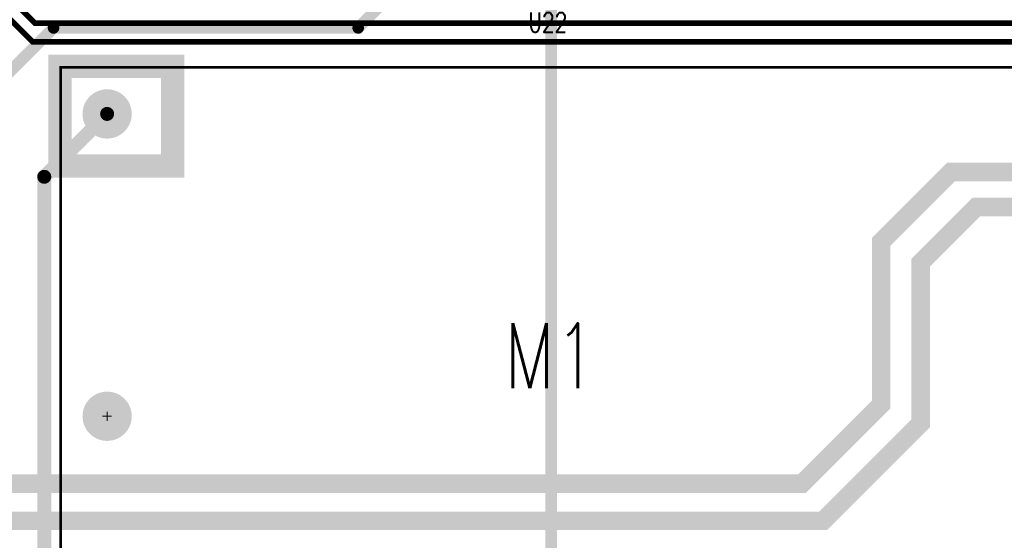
# Model space of a CAD drawing. Extents: x -7.2 to 18.3, y -5.6 to 10.9.
# Tile 93 of 112: x 7.8 to 10, y 0.9 to 2. Entities that reach past the tile are written whole.
import ezdxf

# ---------------------------------------------------------------- set-up
doc = ezdxf.new("R2010")
doc.units = 0
for name, pattern in [('SIG_15', [2, 1, 1]), ('SIG_163', [2, 1, 1]), ('SIG_17', [2, 1, 1]), ('SIG_185', [2, 1, 1]), ('SIG_188', [2, 1, 1]), ('SIG_19', [2, 1, 1]), ('SIG_197', [2, 1, 1]), ('TRMIDX_4096', [2, 1, 1])]:
    doc.linetypes.add(name, pattern=pattern)
for name, color, linetype in [('COPPER_02', 112, 'CONTINUOUS'), ('DIMENSION3_122', 254, 'CONTINUOUS'), ('DIMENSION4_122', 254, 'CONTINUOUS'), ('DIMENSION7_122', 254, 'CONTINUOUS'), ('DRIL_PLTE_THRU_01', 16, 'CONTINUOUS'), ('DRIL_PLTE_THRU_03', 146, 'CONTINUOUS'), ('DRIL_PLTE_THRU_04', 176, 'CONTINUOUS'), ('DRIL_SYMBOL', 254, 'CONTINUOUS'), ('PADS_BOT', 5, 'CONTINUOUS'), ('PADS_INNER', 1, 'CONTINUOUS'), ('PADS_TOP', 1, 'CONTINUOUS'), ('PADS_XR_131', 3, 'CONTINUOUS'), ('PADS_XR_132', 6, 'CONTINUOUS'), ('PART_NAME_123', 255, 'CONTINUOUS'), ('PART_NAME_129', 2, 'CONTINUOUS'), ('PART_TOP_2DLINE_123', 255, 'CONTINUOUS'), ('PART_TOP_2DLINE_129', 2, 'CONTINUOUS'), ('TRACE_01', 1, 'CONTINUOUS'), ('TRACE_04', 5, 'CONTINUOUS')]:
    doc.layers.add(name, color=color, linetype=linetype)
doc.styles.add('W0$001', font='simplex', dxfattribs={"width": 0.75})
doc.styles.add('W0$006', font='simplex', dxfattribs={"width": 0.75})

# ---------------------------------------------------------------- blocks, each defined once
blk = doc.blocks.new('D_2aadeaa_17')
at = {"layer": 'DIMENSION3_122', "linetype": 'TRMIDX_4096', "const_width": 0.005}
blk.add_lwpolyline([(-0.195, 0), (-0.195, 0), (-0.195, 0)], close=True, dxfattribs=at)
at = {"layer": 'DIMENSION4_122', "linetype": 'TRMIDX_4096', "const_width": 0.005}
blk.add_lwpolyline([(-0.195, -1.215), (-0.195, -1.215), (-0.195, -1.215)], close=True, dxfattribs=at)
at = {"layer": 'DIMENSION7_122', "linetype": 'TRMIDX_4096', "const_width": 0.001}
for points in [[(0, 0), (2.62467e-05, 0)], [(0, -1.215), (2.62467e-05, -1.215)]]:
    blk.add_lwpolyline(points, dxfattribs=at)
blk = doc.blocks.new('SMOOTH_0$05')
at = {"const_width": 0.025}
blk.add_lwpolyline([(-0.0125, 0, 1), (0.0125, 0, 1)], format="xyb", close=True, dxfattribs=at)
blk = doc.blocks.new('COPPER_329')
at = {"layer": 'COPPER_02', "const_width": 0.05}
blk.add_lwpolyline([(0, 0), (0.242, 0), (0.242, -0.214), (0, -0.214)], close=True, dxfattribs=at)
at = {"layer": 'COPPER_02'}
for p in [(0, 0), (0.242, 0), (0, -0.214), (0.242, -0.214)]:
    blk.add_blockref('SMOOTH_0$05', p, dxfattribs=at)
blk = doc.blocks.new('SMOOTH_0$006')
at = {"const_width": 0.003}
blk.add_lwpolyline([(-0.0015, 0, 1), (0.0015, 0, 1)], format="xyb", close=True, dxfattribs=at)
blk = doc.blocks.new('SMOOTH_0$001')
at = {"const_width": 0.0005}
blk.add_lwpolyline([(-0.00025, 0, 1), (0.00025, 0, 1)], format="xyb", close=True, dxfattribs=at)
blk = doc.blocks.new('PART_BODY_TOP_364')
at = {"layer": 'PART_TOP_2DLINE_123', "const_width": 0.006}
blk.add_lwpolyline([(-0.1, 0.1), (2.1, 0.1), (2.1, -1.1), (-0.1, -1.1)], close=True, dxfattribs=at)
at = {"layer": 'PART_TOP_2DLINE_129', "const_width": 0.001}
blk.add_lwpolyline([(-0.1, 0.1), (2.1, 0.1), (2.1, -1.1), (-0.1, -1.1)], close=True, dxfattribs=at)
at = {"layer": 'PART_TOP_2DLINE_123'}
blk.add_blockref('SMOOTH_0$006', (2.1, -1.1), dxfattribs=at)
at = {"layer": 'PART_TOP_2DLINE_129'}
blk.add_blockref('SMOOTH_0$001', (2.1, -1.1), dxfattribs=at)
blk = doc.blocks.new('DRIL_SYMBOL_0$055')
at = {"layer": 'DRIL_SYMBOL', "const_width": 0.002}
for points in [[(-0.01, 0), (0.01, 0)], [(0, -0.01), (0, 0.01)]]:
    blk.add_lwpolyline(points, dxfattribs=at)
blk = doc.blocks.new('DRIL_HOLE_0$055')
at = {"const_width": 0.0275}
blk.add_lwpolyline([(-0.01375, 0, 1), (0.01375, 0, 1)], format="xyb", close=True, dxfattribs=at)
blk.add_blockref('DRIL_SYMBOL_0$055', (0, 0))
blk = doc.blocks.new('PAD_32')
at = {"const_width": 0.05}
blk.add_lwpolyline([(0, -0.025, 1), (0, 0.025, 1)], format="xyb", close=True, dxfattribs=at)
blk = doc.blocks.new('PAD_34')
at = {"const_width": 0.053}
blk.add_lwpolyline([(0, -0.0265, 1), (0, 0.0265, 1)], format="xyb", close=True, dxfattribs=at)
blk = doc.blocks.new('STK_TOP_45')
at = {"layer": 'DRIL_PLTE_THRU_01'}
blk.add_blockref('DRIL_HOLE_0$055', (0, 0), dxfattribs=at)
at = {"layer": 'DRIL_PLTE_THRU_03'}
blk.add_blockref('DRIL_HOLE_0$055', (0, 0), dxfattribs=at)
at = {"layer": 'DRIL_PLTE_THRU_04'}
blk.add_blockref('DRIL_HOLE_0$055', (0, 0), dxfattribs=at)
at = {"layer": 'PADS_BOT'}
blk.add_blockref('PAD_32', (0, 0), dxfattribs=at)
at = {"layer": 'PADS_INNER'}
blk.add_blockref('PAD_32', (0, 0), dxfattribs=at)
at = {"layer": 'PADS_TOP'}
blk.add_blockref('PAD_32', (0, 0), dxfattribs=at)
at = {"layer": 'PADS_XR_131'}
blk.add_blockref('PAD_34', (0, 0), dxfattribs=at)
at = {"layer": 'PADS_XR_132'}
blk.add_blockref('PAD_34', (0, 0), dxfattribs=at)
blk = doc.blocks.new('SYM_TOP_37')
for name, p in [('PART_BODY_TOP_364', (0, 0)), ('STK_TOP_45', (2, -0.35)), ('STK_TOP_45', (2, -1))]:
    blk.add_blockref(name, p)
blk = doc.blocks.new('PART_TOP_96')
blk.add_blockref('SYM_TOP_37', (0, 0))
at = {"layer": 'PART_NAME_129', "style": 'W0$001', "width": 0.75}
blk.add_text('M1', height=0.14, rotation=180, dxfattribs=at).set_placement((1.1451, -0.4100999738))
blk = doc.blocks.new('SMOOTH_0$01')
at = {"const_width": 0.005}
blk.add_lwpolyline([(-0.0025, 0, 1), (0.0025, 0, 1)], format="xyb", close=True, dxfattribs=at)
blk = doc.blocks.new('PART_BODY_TOP_430')
at = {"layer": 'PART_TOP_2DLINE_123', "const_width": 0.01}
blk.add_lwpolyline([(-0.05, -0.226), (-0.05, 0.05), (0.65, 0.05), (0.65, -0.2263779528), (-0.05, -0.2263779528)], dxfattribs=at)
at = {"layer": 'PART_TOP_2DLINE_129', "const_width": 0.001}
blk.add_lwpolyline([(-0.05, -0.226), (-0.05, 0.05), (0.65, 0.05), (0.65, -0.226), (-0.05, -0.226)], dxfattribs=at)
at = {"layer": 'PART_TOP_2DLINE_123'}
for p in [(-0.05, 0.05), (0.65, 0.05), (-0.05, -0.226), (-0.05, -0.2263779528), (0.65, -0.2263779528)]:
    blk.add_blockref('SMOOTH_0$01', p, dxfattribs=at)
at = {"layer": 'PART_TOP_2DLINE_129'}
for p in [(-0.05, 0.05), (0.65, 0.05), (-0.05, -0.226), (-0.05, -0.226), (0.65, -0.226)]:
    blk.add_blockref('SMOOTH_0$001', p, dxfattribs=at)
blk = doc.blocks.new('DRIL_SYMBOL_0$042')
at = {"layer": 'DRIL_SYMBOL', "const_width": 0.002}
for points in [[(-0.01, 0), (0.01, 0)], [(0, -0.01), (0, 0.01)]]:
    blk.add_lwpolyline(points, dxfattribs=at)
blk = doc.blocks.new('DRIL_HOLE_0$042')
at = {"const_width": 0.021}
blk.add_lwpolyline([(-0.0105, 0, 1), (0.0105, 0, 1)], format="xyb", close=True, dxfattribs=at)
blk.add_blockref('DRIL_SYMBOL_0$042', (0, 0))
blk = doc.blocks.new('PAD_39')
at = {"const_width": 0.031}
blk.add_lwpolyline([(0, -0.0155, 1), (0, 0.0155, 1)], format="xyb", close=True, dxfattribs=at)
blk = doc.blocks.new('PAD_40')
at = {"const_width": 0.062}
blk.add_lwpolyline([(-0.031, 0), (0.031, 0)], dxfattribs=at)
blk = doc.blocks.new('PAD_41')
at = {"const_width": 0.068}
blk.add_lwpolyline([(-0.034, 0), (0.034, 0)], dxfattribs=at)
blk = doc.blocks.new('STK_TOP_15')
at = {"layer": 'DRIL_PLTE_THRU_01'}
blk.add_blockref('DRIL_HOLE_0$042', (0, 0), dxfattribs=at)
at = {"layer": 'DRIL_PLTE_THRU_03'}
blk.add_blockref('DRIL_HOLE_0$042', (0, 0), dxfattribs=at)
at = {"layer": 'DRIL_PLTE_THRU_04'}
blk.add_blockref('DRIL_HOLE_0$042', (0, 0), dxfattribs=at)
at = {"layer": 'PADS_BOT'}
blk.add_blockref('PAD_40', (0, 0), dxfattribs=at)
at = {"layer": 'PADS_INNER'}
blk.add_blockref('PAD_39', (0, 0), dxfattribs=at)
at = {"layer": 'PADS_TOP'}
blk.add_blockref('PAD_40', (0, 0), dxfattribs=at)
at = {"layer": 'PADS_XR_131'}
blk.add_blockref('PAD_41', (0, 0), dxfattribs=at)
at = {"layer": 'PADS_XR_132'}
blk.add_blockref('PAD_41', (0, 0), dxfattribs=at)
blk = doc.blocks.new('PAD_43')
at = {"const_width": 0.034}
blk.add_lwpolyline([(0, -0.017, 1), (0, 0.017, 1)], format="xyb", close=True, dxfattribs=at)
blk = doc.blocks.new('STK_TOP_16')
at = {"layer": 'DRIL_PLTE_THRU_01'}
blk.add_blockref('DRIL_HOLE_0$042', (0, 0), dxfattribs=at)
at = {"layer": 'DRIL_PLTE_THRU_03'}
blk.add_blockref('DRIL_HOLE_0$042', (0, 0), dxfattribs=at)
at = {"layer": 'DRIL_PLTE_THRU_04'}
blk.add_blockref('DRIL_HOLE_0$042', (0, 0), dxfattribs=at)
at = {"layer": 'PADS_BOT'}
blk.add_blockref('PAD_39', (0, 0), dxfattribs=at)
at = {"layer": 'PADS_INNER'}
blk.add_blockref('PAD_39', (0, 0), dxfattribs=at)
at = {"layer": 'PADS_TOP'}
blk.add_blockref('PAD_39', (0, 0), dxfattribs=at)
at = {"layer": 'PADS_XR_131'}
blk.add_blockref('PAD_43', (0, 0), dxfattribs=at)
at = {"layer": 'PADS_XR_132'}
blk.add_blockref('PAD_43', (0, 0), dxfattribs=at)
blk = doc.blocks.new('SYM_TOP_103')
for name, p in [('PART_BODY_TOP_430', (0, 0)), ('STK_TOP_15', (0, 0)), ('STK_TOP_16', (0.1, 0)), ('STK_TOP_16', (0.2, 0)), ('STK_TOP_16', (0.3, 0)), ('STK_TOP_16', (0.4, 0)), ('STK_TOP_16', (0.5, 0)), ('STK_TOP_16', (0.6, 0))]:
    blk.add_blockref(name, p)
blk = doc.blocks.new('PART_TOP_589')
blk.add_blockref('SYM_TOP_103', (0, 0))
at = {"layer": 'PART_NAME_123', "style": 'W0$006', "width": 0.75}
blk.add_text('U22', height=0.042, dxfattribs=at).set_placement((-0.0242, -0.2939))
at = {"layer": 'PART_NAME_129', "style": 'W0$001', "width": 0.75}
blk.add_text('U22', height=0.07, dxfattribs=at).set_placement((0.2108, -0.1319))
blk = doc.blocks.new('SMOOTH_0$03')
at = {"const_width": 0.015}
blk.add_lwpolyline([(-0.0075, 0, 1), (0.0075, 0, 1)], format="xyb", close=True, dxfattribs=at)
blk = doc.blocks.new('SMOOTH_0$025')
at = {"const_width": 0.0125}
blk.add_lwpolyline([(-0.00625, 0, 1), (0.00625, 0, 1)], format="xyb", close=True, dxfattribs=at)
blk = doc.blocks.new('SMOOTH_0$012')
at = {"const_width": 0.006}
blk.add_lwpolyline([(-0.003, 0, 1), (0.003, 0, 1)], format="xyb", close=True, dxfattribs=at)
blk = doc.blocks.new('SMOOTH_0$04')
at = {"const_width": 0.02}
blk.add_lwpolyline([(-0.01, 0, 1), (0.01, 0, 1)], format="xyb", close=True, dxfattribs=at)

msp = doc.modelspace()

# ---------------------------------------------------------------- linework, layer by layer
at = {"layer": 'TRACE_01', "linetype": 'SIG_19', "const_width": 0.025}
msp.add_lwpolyline([(7.7951, 1.165), (7.7952, 1.165), (7.7952, 1.9001), (7.915, 2.0199), (8.5702, 2.0199), (8.8552, 2.3049), (8.9602, 2.3049)], dxfattribs=at)
at = {"layer": 'TRACE_01', "linetype": 'SIG_17', "const_width": 0.025}
msp.add_lwpolyline([(8.5202, 0.3451), (8.9011, 0.3451), (8.9851, 0.4291), (8.9851, 2.165)], dxfattribs=at)
at = {"layer": 'TRACE_01', "linetype": 'SIG_15', "const_width": 0.03}
msp.add_lwpolyline([(7.895, -0.005), (7.895, 1.6997), (8.0302, 1.8349)], dxfattribs=at)
at = {"layer": 'TRACE_04', "linetype": 'SIG_163', "const_width": 0.012}
msp.add_lwpolyline([(6.3451, 1.985), (6.3452, 1.9849), (6.4401, 1.9849), (6.47015, 2.01495), (7.14505, 2.01495), (7.2701, 2.14), (7.7651, 2.14), (7.8751, 2.03), (10.04, 2.03), (10.195, 2.185), (10.5452, 2.185)], dxfattribs=at)
at = {"layer": 'TRACE_04', "linetype": 'SIG_197', "const_width": 0.012}
msp.add_lwpolyline([(5.8701, 1.9349), (6.4601, 1.9349), (6.50515, 1.97995), (7.15505, 1.97995), (7.2851, 2.11), (7.7501, 2.11), (7.8702, 1.9899), (10.0699, 1.9899), (10.215, 2.135), (10.6402, 2.135)], dxfattribs=at)
at = {"layer": 'TRACE_04', "linetype": 'SIG_185', "const_width": 0.04}
msp.add_lwpolyline([(7.2501, 1.0399), (7.2501, 1.04), (9.525, 1.04), (9.695, 1.21), (9.695, 1.56), (9.845, 1.71), (10.165, 1.71), (10.23, 1.775), (10.23, 1.86), (10.325, 1.955), (10.595, 1.955), (10.635, 1.915), (10.635, 1.825)], dxfattribs=at)
at = {"layer": 'TRACE_04', "linetype": 'SIG_188', "const_width": 0.04}
msp.add_lwpolyline([(7.5501, 0.9599), (7.5502, 0.96), (9.5701, 0.96), (9.7801, 1.17), (9.7801, 1.515), (9.9001, 1.635), (10.205, 1.635), (10.31, 1.74), (10.31, 1.8), (10.34, 1.83), (10.43, 1.83)], dxfattribs=at)

# ---------------------------------------------------------------- block references
for name, p in [('PART_TOP_589', (8.9602, 2.3049)), ('COPPER_329', (7.929, 1.937)), ('D_2aadeaa_17', (9.7103, 1.2623))]:
    msp.add_blockref(name, p)
at = {"rotation": 180}
msp.add_blockref('PART_TOP_96', (10.0302, 0.8349), dxfattribs=at)
at = {"layer": 'TRACE_01'}
for name, p in [('SMOOTH_0$025', (7.915, 2.0199)), ('SMOOTH_0$025', (8.5702, 2.0199)), ('SMOOTH_0$03', (8.0302, 1.8349)), ('SMOOTH_0$03', (7.895, 1.6997))]:
    msp.add_blockref(name, p, dxfattribs=at)
at = {"layer": 'TRACE_04'}
for name, p in [('SMOOTH_0$012', (7.8751, 2.03)), ('SMOOTH_0$012', (7.8702, 1.9899)), ('SMOOTH_0$04', (9.845, 1.71)), ('SMOOTH_0$04', (9.9001, 1.635)), ('SMOOTH_0$04', (9.695, 1.56)), ('SMOOTH_0$04', (9.7801, 1.515)), ('SMOOTH_0$04', (9.695, 1.21)), ('SMOOTH_0$04', (9.7801, 1.17)), ('SMOOTH_0$04', (9.525, 1.04)), ('SMOOTH_0$04', (9.5701, 0.96))]:
    msp.add_blockref(name, p, dxfattribs=at)

doc.saveas('drawing.dxf')
